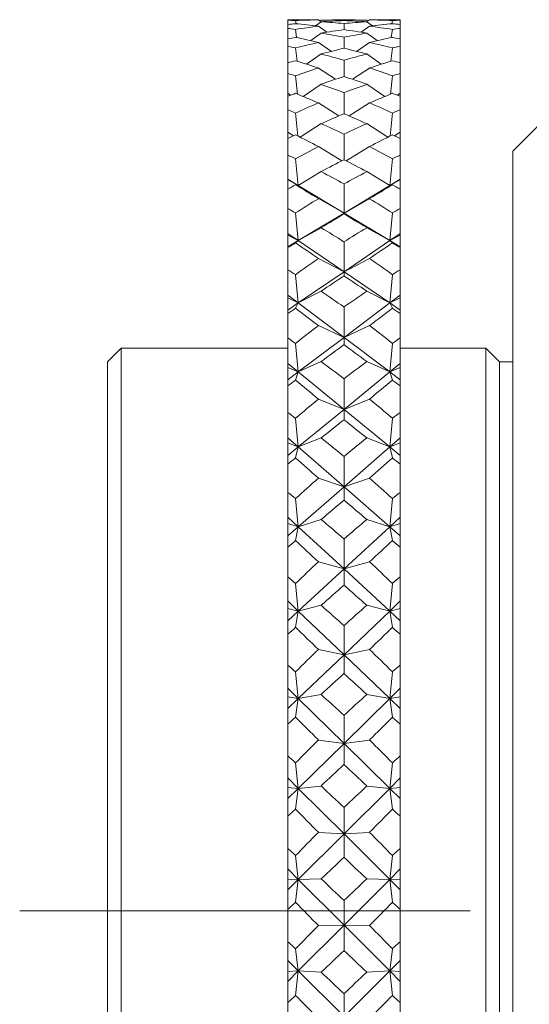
# Model space of a CAD drawing. Header units: inches. Extents: x 1.1 to 19.5, y 1.4 to 16.5.
# Tile 23 of 26: x 14.654 to 15.22, y 9.112 to 10.206. Entities that reach past the tile are written whole.
import ezdxf

# ---------------------------------------------------------------- set-up
doc = ezdxf.new("R2010")
doc.units = ezdxf.units.IN
doc.header["$MEASUREMENT"] = 0
doc.linetypes.add('CENTERX2', pattern=[0.8, 0.5, -0.1, 0.1, -0.1])
doc.layers.add('SLD-0', color=7, linetype='Continuous')

msp = doc.modelspace()

# ---------------------------------------------------------------- linework, layer by layer
at = {"color": 7, "linetype": 'Continuous', "lineweight": 15}
for p, q in [((14.9697, 10.2057), (14.9518, 10.2057)), ((14.9518, 10.2057), (14.9518, 10.2051)), ((14.9518, 10.2004), (14.9518, 10.2051)), ((14.9518, 10.2004), (14.9518, 10.1961)), ((14.9518, 10.1844), (14.9518, 10.1961)), ((14.9611, 10.2012), (14.9605, 10.2048)), ((14.9888, 10.2034), (14.9826, 10.1988)), ((14.9891, 10.2034), (14.986, 10.2056)), ((14.9953, 10.1919), (14.986, 10.1984)), ((14.9888, 10.2051), (14.9878, 10.2043)), ((15.0143, 10.2047), (15.0143, 10.2056)), ((15.0143, 10.1947), (15.0143, 10.2014)), ((15.0332, 10.1919), (15.0425, 10.1984)), ((15.0394, 10.2034), (15.0425, 10.2056)), ((15.0407, 10.2043), (15.0397, 10.2051)), ((15.0459, 10.1988), (15.0397, 10.2034)), ((15.0768, 10.2057), (15.0588, 10.2057)), ((15.068, 10.2048), (15.0674, 10.2012)), ((15.0768, 10.2057), (15.0768, 10.2051)), ((15.0768, 10.2004), (15.0768, 10.2051)), ((15.0768, 10.2004), (15.0768, 10.1961)), ((15.0768, 10.1844), (15.0768, 10.1961)), ((14.9617, 10.1858), (14.9605, 10.195)), ((14.9888, 10.1908), (14.9773, 10.1825)), ((15.0143, 10.1739), (15.0143, 10.1864)), ((15.0512, 10.1825), (15.0397, 10.1908)), ((15.068, 10.195), (15.0668, 10.1858)), ((14.9518, 10.1844), (14.9518, 10.1763)), ((14.9518, 10.1577), (14.9518, 10.1763)), ((14.9623, 10.1596), (14.9605, 10.1744)), ((15.0005, 10.1705), (14.986, 10.1805)), ((15.028, 10.1705), (15.0425, 10.1805)), ((15.068, 10.1744), (15.0662, 10.1596)), ((15.0768, 10.1844), (15.0768, 10.1763)), ((15.0768, 10.1577), (15.0768, 10.1763)), ((14.9888, 10.1676), (14.9728, 10.1563)), ((15.0557, 10.1563), (15.0397, 10.1676)), ((14.9518, 10.1577), (14.9518, 10.146)), ((15.0048, 10.1395), (14.986, 10.152)), ((15.0143, 10.1427), (15.0143, 10.1607)), ((15.0237, 10.1395), (15.0425, 10.152)), ((15.0768, 10.1577), (15.0768, 10.146)), ((14.9518, 10.124), (14.9518, 10.146)), ((14.9627, 10.123), (14.9605, 10.1433)), ((15.068, 10.1433), (15.0658, 10.123)), ((15.0768, 10.124), (15.0768, 10.146)), ((14.9888, 10.1339), (14.969, 10.1204)), ((15.0595, 10.1204), (15.0397, 10.1339)), ((14.9518, 10.124), (14.955, 10.1219)), ((14.9518, 10.1208), (14.9518, 10.124)), ((14.9518, 10.1208), (14.9518, 10.1056)), ((15.0143, 10.1013), (15.0143, 10.1247)), ((15.0735, 10.1219), (15.0768, 10.124)), ((15.0768, 10.1208), (15.0768, 10.124)), ((15.0768, 10.1208), (15.0768, 10.1056)), ((15.0086, 10.0988), (14.986, 10.1133)), ((15.0199, 10.0988), (15.0425, 10.1133)), ((14.9518, 10.0808), (14.9518, 10.1056)), ((14.9631, 10.0764), (14.9605, 10.1021)), ((15.068, 10.1021), (15.0654, 10.0764)), ((15.0768, 10.0808), (15.0768, 10.1056)), ((14.9888, 10.0902), (14.9656, 10.0752)), ((15.0629, 10.0752), (15.0397, 10.0902)), ((15.233, 10.0907), (15.2018, 10.0595)), ((14.9518, 10.0808), (14.9583, 10.0768)), ((14.9518, 10.0739), (14.9518, 10.0808)), ((15.0143, 10.0501), (15.0143, 10.0787)), ((15.0702, 10.0768), (15.0768, 10.0808)), ((15.0768, 10.0739), (15.0768, 10.0808)), ((14.9518, 10.0739), (14.9518, 10.0553)), ((15.012, 10.049), (14.986, 10.0647)), ((15.0165, 10.049), (15.0425, 10.0647)), ((15.0768, 10.0739), (15.0768, 10.0553)), ((14.9518, 10.0285), (14.9518, 10.0553)), ((15.0768, 10.0285), (15.0768, 10.0553)), ((15.2018, 8.372), (15.2018, 10.0595)), ((14.9634, 10.0214), (14.9605, 10.0511)), ((15.068, 10.0511), (15.0651, 10.0214)), ((14.9888, 10.0369), (14.9634, 10.0214)), ((15.0651, 10.0214), (15.0397, 10.0369)), ((14.9518, 10.0285), (14.9634, 10.0214)), ((14.9518, 10.0281), (14.9518, 10.0285)), ((14.9518, 10.0281), (14.9634, 10.0214)), ((14.9518, 10.0176), (14.9518, 10.0281)), ((14.9634, 10.0214), (14.9605, 10.0222)), ((14.9634, 10.0214), (15.0143, 9.9909)), ((15.0143, 9.9909), (15.0143, 10.0232)), ((15.0651, 10.0214), (15.0143, 9.9909)), ((15.0768, 10.0285), (15.0651, 10.0214)), ((15.0651, 10.0214), (15.0768, 10.0281)), ((15.068, 10.0222), (15.0651, 10.0214)), ((15.0768, 10.0281), (15.0768, 10.0285)), ((15.0768, 10.0176), (15.0768, 10.0281)), ((14.9518, 10.0176), (14.9518, 9.9959)), ((15.0768, 10.0176), (15.0768, 9.9959)), ((15.0143, 9.9909), (14.986, 10.0069)), ((15.0143, 9.9909), (15.0425, 10.0069)), ((14.9518, 9.9683), (14.9518, 9.9959)), ((14.9634, 9.9603), (14.9605, 9.991)), ((14.9634, 9.9603), (15.0143, 9.9909)), ((15.0143, 9.9909), (15.0143, 9.9899)), ((15.0651, 9.9603), (15.0143, 9.9909)), ((15.068, 9.991), (15.0651, 9.9603)), ((15.0768, 9.9683), (15.0768, 9.9959)), ((14.9518, 9.9683), (14.9634, 9.9603)), ((14.9518, 9.9664), (14.9518, 9.9683)), ((14.9518, 9.9664), (14.9634, 9.9603)), ((14.9518, 9.9533), (14.9518, 9.9664)), ((14.9888, 9.9746), (14.9634, 9.9603)), ((15.0651, 9.9603), (15.0397, 9.9746)), ((15.0768, 9.9683), (15.0651, 9.9603)), ((15.0651, 9.9603), (15.0768, 9.9664)), ((15.0768, 9.9664), (15.0768, 9.9683)), ((15.0768, 9.9533), (15.0768, 9.9664)), ((14.9518, 9.9533), (14.9634, 9.9603)), ((14.9634, 9.9603), (14.9605, 9.9577)), ((14.9634, 9.9603), (15.0143, 9.9257)), ((15.0651, 9.9603), (15.0143, 9.9257)), ((15.0143, 9.9257), (15.0143, 9.9589)), ((15.068, 9.9577), (15.0651, 9.9603)), ((15.0768, 9.9533), (15.0651, 9.9603)), ((14.9518, 9.9525), (14.9518, 9.9533)), ((14.9518, 9.9525), (14.9518, 9.9279)), ((15.0768, 9.9525), (15.0768, 9.9533)), ((15.0768, 9.9525), (15.0768, 9.9279)), ((15.0143, 9.9257), (14.986, 9.9403)), ((15.0143, 9.9257), (15.0425, 9.9403)), ((14.9518, 9.8998), (14.9518, 9.9279)), ((14.9634, 9.8911), (14.9605, 9.9224)), ((14.9634, 9.8911), (15.0143, 9.9257)), ((15.0143, 9.9257), (15.0143, 9.9211)), ((15.0651, 9.8911), (15.0143, 9.9257)), ((15.068, 9.9224), (15.0651, 9.8911)), ((15.0768, 9.8998), (15.0768, 9.9279)), ((14.9888, 9.904), (14.9634, 9.8911)), ((15.0651, 9.8911), (15.0397, 9.904)), ((14.9518, 9.8998), (14.9634, 9.8911)), ((14.9518, 9.8966), (14.9518, 9.8998)), ((14.9518, 9.8966), (14.9634, 9.8911)), ((14.9518, 9.8831), (14.9518, 9.8966)), ((14.9518, 9.8831), (14.9634, 9.8911)), ((14.9634, 9.8911), (14.9605, 9.8852)), ((14.9634, 9.8911), (15.0143, 9.8527)), ((15.0651, 9.8911), (15.0143, 9.8527)), ((15.0768, 9.8998), (15.0651, 9.8911)), ((15.0651, 9.8911), (15.0768, 9.8966)), ((15.068, 9.8852), (15.0651, 9.8911)), ((15.0768, 9.8831), (15.0651, 9.8911)), ((15.0768, 9.8966), (15.0768, 9.8998)), ((15.0768, 9.8831), (15.0768, 9.8966)), ((14.9518, 9.8793), (14.9518, 9.8831)), ((14.9518, 9.8793), (14.9518, 9.8522)), ((15.0143, 9.8527), (15.0143, 9.8865)), ((15.0768, 9.8793), (15.0768, 9.8831)), ((15.0768, 9.8793), (15.0768, 9.8522)), ((15.0143, 9.8527), (14.986, 9.8658)), ((15.0143, 9.8527), (15.0425, 9.8658)), ((14.9518, 9.8239), (14.9518, 9.8522)), ((14.9634, 9.8144), (14.9605, 9.8461)), ((14.9634, 9.8144), (15.0143, 9.8527)), ((15.0143, 9.8527), (15.0143, 9.8447)), ((15.0651, 9.8144), (15.0143, 9.8527)), ((15.068, 9.8461), (15.0651, 9.8144)), ((15.0768, 9.8239), (15.0768, 9.8522)), ((14.7668, 9.8407), (14.7518, 9.8257)), ((14.9518, 9.8407), (14.7668, 9.8407)), ((14.7668, 9.8407), (14.7668, 8.5907)), ((15.1718, 9.8407), (15.0768, 9.8407)), ((15.1868, 9.8257), (15.1718, 9.8407)), ((15.1718, 8.5907), (15.1718, 9.8407)), ((14.7518, 8.6057), (14.7518, 9.8257)), ((14.9518, 9.8239), (14.9634, 9.8144)), ((14.9518, 9.8193), (14.9518, 9.8239)), ((14.9888, 9.8259), (14.9634, 9.8144)), ((15.0651, 9.8144), (15.0397, 9.8259)), ((15.0768, 9.8239), (15.0651, 9.8144)), ((15.0768, 9.8193), (15.0768, 9.8239)), ((15.2018, 9.8257), (15.1868, 9.8257)), ((15.1868, 8.6057), (15.1868, 9.8257)), ((14.9518, 9.8193), (14.9634, 9.8144)), ((14.9518, 9.8056), (14.9518, 9.8193)), ((14.9518, 9.8056), (14.9634, 9.8144)), ((14.9634, 9.8144), (14.9605, 9.8053)), ((14.9634, 9.8144), (15.0143, 9.7728)), ((15.0651, 9.8144), (15.0143, 9.7728)), ((15.0651, 9.8144), (15.0768, 9.8193)), ((15.068, 9.8053), (15.0651, 9.8144)), ((15.0768, 9.8056), (15.0651, 9.8144)), ((15.0768, 9.8056), (15.0768, 9.8193)), ((14.9518, 9.7989), (14.9518, 9.8056)), ((15.0143, 9.7728), (15.0143, 9.8067)), ((15.0768, 9.7989), (15.0768, 9.8056)), ((14.9518, 9.7989), (14.9518, 9.7694)), ((15.0768, 9.7989), (15.0768, 9.7694)), ((15.0143, 9.7728), (14.986, 9.7842)), ((15.0143, 9.7728), (15.0425, 9.7842)), ((14.9518, 9.7413), (14.9518, 9.7694)), ((14.9634, 9.7311), (15.0143, 9.7728)), ((15.0143, 9.7728), (15.0143, 9.7613)), ((15.0651, 9.7311), (15.0143, 9.7728)), ((15.0768, 9.7413), (15.0768, 9.7694)), ((14.9634, 9.7311), (14.9605, 9.7628)), ((15.068, 9.7628), (15.0651, 9.7311)), ((14.9518, 9.7413), (14.9634, 9.7311)), ((14.9518, 9.7354), (14.9518, 9.7413)), ((14.9888, 9.741), (14.9634, 9.7311)), ((15.0651, 9.7311), (15.0397, 9.741)), ((15.0768, 9.7413), (15.0651, 9.7311)), ((15.0768, 9.7354), (15.0768, 9.7413)), ((14.9518, 9.7354), (14.9634, 9.7311)), ((14.9518, 9.7216), (14.9518, 9.7354)), ((14.9518, 9.7216), (14.9634, 9.7311)), ((14.9634, 9.7311), (14.9605, 9.7189)), ((14.9634, 9.7311), (15.0143, 9.6867)), ((15.0651, 9.7311), (15.0143, 9.6867)), ((15.0651, 9.7311), (15.0768, 9.7354)), ((15.068, 9.7189), (15.0651, 9.7311)), ((15.0768, 9.7216), (15.0651, 9.7311)), ((15.0768, 9.7216), (15.0768, 9.7354)), ((14.9518, 9.7121), (14.9518, 9.7216)), ((15.0143, 9.6867), (15.0143, 9.7205)), ((15.0768, 9.7121), (15.0768, 9.7216)), ((14.9518, 9.7121), (14.9518, 9.6806)), ((15.0768, 9.7121), (15.0768, 9.6806)), ((15.0143, 9.6867), (14.986, 9.6964)), ((15.0143, 9.6867), (15.0425, 9.6964)), ((14.9634, 9.6423), (15.0143, 9.6867)), ((15.0143, 9.6867), (15.0143, 9.672)), ((15.0651, 9.6423), (15.0143, 9.6867)), ((14.9518, 9.653), (14.9518, 9.6806)), ((14.9634, 9.6423), (14.9605, 9.6736)), ((15.068, 9.6736), (15.0651, 9.6423)), ((15.0768, 9.653), (15.0768, 9.6806)), ((14.9518, 9.653), (14.9634, 9.6423)), ((14.9518, 9.6458), (14.9518, 9.653)), ((14.9888, 9.6505), (14.9634, 9.6423)), ((15.0651, 9.6423), (15.0397, 9.6505)), ((15.0768, 9.653), (15.0651, 9.6423)), ((15.0768, 9.6458), (15.0768, 9.653)), ((14.9518, 9.6458), (14.9634, 9.6423)), ((14.9518, 9.6321), (14.9518, 9.6458)), ((14.9518, 9.6321), (14.9634, 9.6423)), ((14.9634, 9.6423), (14.9605, 9.627)), ((14.9634, 9.6423), (15.0143, 9.5955)), ((15.0651, 9.6423), (15.0143, 9.5955)), ((15.0651, 9.6423), (15.0768, 9.6458)), ((15.068, 9.627), (15.0651, 9.6423)), ((15.0768, 9.6321), (15.0651, 9.6423)), ((15.0768, 9.6321), (15.0768, 9.6458)), ((14.9518, 9.6198), (14.9518, 9.6321)), ((15.0143, 9.5955), (15.0143, 9.6287)), ((15.0768, 9.6198), (15.0768, 9.6321)), ((14.9518, 9.6198), (14.9518, 9.5867)), ((15.0768, 9.6198), (15.0768, 9.5867)), ((14.9634, 9.5487), (15.0143, 9.5955)), ((15.0143, 9.5955), (14.986, 9.6033)), ((15.0143, 9.5955), (15.0425, 9.6033)), ((15.0143, 9.5955), (15.0143, 9.5776)), ((15.0651, 9.5487), (15.0143, 9.5955)), ((14.9518, 9.5599), (14.9518, 9.5867)), ((15.0768, 9.5599), (15.0768, 9.5867)), ((14.9634, 9.5487), (14.9605, 9.5793)), ((15.068, 9.5793), (15.0651, 9.5487)), ((14.9518, 9.5599), (14.9634, 9.5487)), ((14.9518, 9.5514), (14.9518, 9.5599)), ((14.9518, 9.5514), (14.9634, 9.5487)), ((14.9518, 9.538), (14.9518, 9.5514)), ((14.9888, 9.5551), (14.9634, 9.5487)), ((15.0651, 9.5487), (15.0397, 9.5551)), ((15.0768, 9.5599), (15.0651, 9.5487)), ((15.0651, 9.5487), (15.0768, 9.5514)), ((15.0768, 9.5514), (15.0768, 9.5599)), ((15.0768, 9.538), (15.0768, 9.5514)), ((14.9518, 9.538), (14.9634, 9.5487)), ((14.9634, 9.5487), (14.9605, 9.5306)), ((14.9634, 9.5487), (15.0143, 9.5001)), ((15.0651, 9.5487), (15.0143, 9.5001)), ((15.068, 9.5306), (15.0651, 9.5487)), ((15.0768, 9.538), (15.0651, 9.5487)), ((14.9518, 9.5231), (14.9518, 9.538)), ((15.0143, 9.5001), (15.0143, 9.5324)), ((15.0768, 9.5231), (15.0768, 9.538)), ((14.9518, 9.5231), (14.9518, 9.4887)), ((15.0768, 9.5231), (15.0768, 9.4887)), ((14.9634, 9.4515), (15.0143, 9.5001)), ((15.0143, 9.5001), (14.986, 9.506)), ((15.0143, 9.5001), (15.0425, 9.506)), ((15.0143, 9.5001), (15.0143, 9.4793)), ((15.0651, 9.4515), (15.0143, 9.5001)), ((14.9518, 9.463), (14.9518, 9.4887)), ((15.0768, 9.463), (15.0768, 9.4887)), ((14.9634, 9.4515), (14.9605, 9.4811)), ((15.068, 9.4811), (15.0651, 9.4515)), ((14.9518, 9.463), (14.9634, 9.4515)), ((14.9518, 9.4534), (14.9518, 9.463)), ((15.0768, 9.463), (15.0651, 9.4515)), ((15.0768, 9.4534), (15.0768, 9.463)), ((14.9518, 9.4534), (14.9634, 9.4515)), ((14.9518, 9.4404), (14.9518, 9.4534)), ((14.9888, 9.456), (14.9634, 9.4515)), ((15.0651, 9.4515), (15.0397, 9.456)), ((15.0651, 9.4515), (15.0768, 9.4534)), ((15.0768, 9.4404), (15.0768, 9.4534)), ((14.9518, 9.4404), (14.9634, 9.4515)), ((14.9634, 9.4515), (14.9605, 9.4308)), ((14.9634, 9.4515), (15.0143, 9.4016)), ((15.0651, 9.4515), (15.0143, 9.4016)), ((15.068, 9.4308), (15.0651, 9.4515)), ((15.0768, 9.4404), (15.0651, 9.4515)), ((14.9518, 9.4231), (14.9518, 9.4404)), ((15.0143, 9.4016), (15.0143, 9.4326)), ((15.0768, 9.4231), (15.0768, 9.4404)), ((14.9518, 9.4231), (14.9518, 9.3877)), ((15.0768, 9.4231), (15.0768, 9.3877)), ((14.9634, 9.3517), (15.0143, 9.4016)), ((15.0143, 9.4016), (14.986, 9.4054)), ((15.0143, 9.4016), (15.0425, 9.4054)), ((15.0143, 9.4016), (15.0143, 9.3781)), ((15.0651, 9.3517), (15.0143, 9.4016)), ((14.9518, 9.3633), (14.9518, 9.3877)), ((15.0768, 9.3633), (15.0768, 9.3877)), ((14.9634, 9.3517), (14.9605, 9.38)), ((15.068, 9.38), (15.0651, 9.3517)), ((14.9518, 9.3633), (14.9634, 9.3517)), ((14.9518, 9.3528), (14.9518, 9.3633)), ((14.9888, 9.3543), (14.9634, 9.3517)), ((15.0651, 9.3517), (15.0397, 9.3543)), ((15.0768, 9.3633), (15.0651, 9.3517)), ((15.0768, 9.3528), (15.0768, 9.3633)), ((14.9518, 9.3528), (14.9634, 9.3517)), ((14.9518, 9.3403), (14.9518, 9.3528)), ((14.9518, 9.3403), (14.9634, 9.3517)), ((14.9634, 9.3517), (14.9605, 9.3286)), ((14.9634, 9.3517), (15.0143, 9.3011)), ((15.0651, 9.3517), (15.0143, 9.3011)), ((15.0651, 9.3517), (15.0768, 9.3528)), ((15.068, 9.3286), (15.0651, 9.3517)), ((15.0768, 9.3403), (15.0651, 9.3517)), ((15.0768, 9.3403), (15.0768, 9.3528)), ((14.9518, 9.3208), (14.9518, 9.3403)), ((15.0768, 9.3208), (15.0768, 9.3403)), ((14.9518, 9.3208), (14.9518, 9.2849)), ((15.0143, 9.3011), (15.0143, 9.3304)), ((15.0768, 9.3208), (15.0768, 9.2849)), ((14.9634, 9.2504), (15.0143, 9.3011)), ((15.0143, 9.3011), (14.986, 9.3028)), ((15.0143, 9.3011), (15.0425, 9.3028)), ((15.0143, 9.3011), (15.0143, 9.2752)), ((15.0651, 9.2504), (15.0143, 9.3011)), ((14.9518, 9.2621), (14.9518, 9.2849)), ((14.9634, 9.2504), (14.9605, 9.277)), ((15.068, 9.277), (15.0651, 9.2504)), ((15.0768, 9.2621), (15.0768, 9.2849)), ((14.9518, 9.2621), (14.9634, 9.2504)), ((14.9518, 9.2507), (14.9518, 9.2621)), ((15.0768, 9.2621), (15.0651, 9.2504)), ((15.0768, 9.2507), (15.0768, 9.2621)), ((14.9518, 9.2507), (14.9634, 9.2504)), ((14.9518, 9.2388), (14.9518, 9.2507)), ((14.9518, 9.2388), (14.9634, 9.2504)), ((14.9634, 9.2504), (14.9605, 9.2252)), ((14.9888, 9.2511), (14.9634, 9.2504)), ((14.9634, 9.2504), (15.0143, 9.1996)), ((15.0651, 9.2504), (15.0143, 9.1996)), ((15.0651, 9.2504), (15.0397, 9.2511)), ((15.0651, 9.2504), (15.0768, 9.2507)), ((15.068, 9.2252), (15.0651, 9.2504)), ((15.0768, 9.2388), (15.0651, 9.2504)), ((15.0768, 9.2388), (15.0768, 9.2507)), ((14.9518, 9.2173), (14.9518, 9.2388)), ((15.0768, 9.2173), (15.0768, 9.2388)), ((15.0143, 9.1996), (15.0143, 9.227)), ((14.9518, 9.2173), (14.9518, 9.1813)), ((15.0768, 9.2173), (15.0768, 9.1813)), ((14.9634, 9.1488), (15.0143, 9.1996)), ((15.0143, 9.1996), (14.986, 9.1993)), ((15.0143, 9.1996), (15.0425, 9.1993)), ((15.0651, 9.1488), (15.0143, 9.1996)), ((15.0143, 9.1996), (15.0143, 9.1716)), ((14.9518, 9.1604), (14.9518, 9.1813)), ((15.0768, 9.1604), (15.0768, 9.1813)), ((14.9634, 9.1488), (14.9605, 9.1734)), ((15.068, 9.1734), (15.0651, 9.1488)), ((14.9518, 9.1604), (14.9634, 9.1488)), ((14.9518, 9.1482), (14.9518, 9.1604)), ((15.0768, 9.1604), (15.0651, 9.1488)), ((15.0768, 9.1482), (15.0768, 9.1604)), ((14.9518, 9.1371), (14.9634, 9.1488)), ((14.9518, 9.1482), (14.9634, 9.1488)), ((14.9518, 9.1371), (14.9518, 9.1482)), ((14.9634, 9.1488), (14.9605, 9.1217)), ((14.9888, 9.1475), (14.9634, 9.1488)), ((14.9634, 9.1488), (15.0143, 9.0983)), ((15.0651, 9.1488), (15.0143, 9.0983)), ((15.0651, 9.1488), (15.0397, 9.1475)), ((15.068, 9.1217), (15.0651, 9.1488)), ((15.0768, 9.1371), (15.0651, 9.1488)), ((15.0651, 9.1488), (15.0768, 9.1482)), ((15.0768, 9.1371), (15.0768, 9.1482)), ((14.9518, 9.1138), (14.9518, 9.1371)), ((15.0768, 9.1138), (15.0768, 9.1371)), ((14.9518, 9.1138), (14.9518, 9.078)), ((15.0143, 9.0983), (15.0143, 9.1235)), ((15.0768, 9.1138), (15.0768, 9.078))]:
    msp.add_line(p, q, dxfattribs=at)
for centre, major_axis, ratio, start_param, end_param in [((13.6425, 9.2157), (1.694, 0.8274), 0.320911, 0.538557, 0.54653), ((13.6425, 9.2157), (1.6991, 0.8854), 0.260688, 0.559013, 0.566986), ((13.6425, 9.2157), (1.6912, 0.7724), 0.366167, 0.52833, 0.536303), ((16.386, 9.2157), (1.6978, -0.8728), 0.275208, 2.666656, 2.692829), ((16.386, 9.2157), (1.7033, -0.9199), 0.214858, 2.641631, 2.667805), ((16.386, 9.2157), (1.694, -0.8274), 0.320911, 2.681582, 2.707756), ((16.386, 9.2157), (1.6991, -0.8854), 0.260688, 2.661126, 2.677719), ((13.6425, 9.2157), (1.6978, 0.8728), 0.275208, 0.502955, 0.527297), ((13.6425, 9.2157), (1.6991, 0.8854), 0.260688, 0.508485, 0.532826), ((13.6425, 9.2157), (1.694, 0.8274), 0.320911, 0.488029, 0.51237), ((16.386, 9.2157), (1.6978, -0.8728), 0.275208, 2.614296, 2.638637), ((16.386, 9.2157), (1.6991, -0.8854), 0.260688, 2.608766, 2.633108), ((16.386, 9.2157), (1.694, -0.8274), 0.320911, 2.629222, 2.653564), ((13.6425, 9.2157), (1.6991, 0.8854), 0.260688, 0.463873, 0.480466), ((13.6425, 9.2157), (1.6978, 0.8728), 0.275208, 0.448763, 0.474937), ((13.6425, 9.2157), (1.7033, 0.9199), 0.214858, 0.473788, 0.499961), ((13.6425, 9.2157), (1.694, 0.8274), 0.320911, 0.433837, 0.46001), ((16.386, 9.2157), (1.694, -0.8274), 0.320911, 2.595063, 2.603036), ((16.386, 9.2157), (1.6991, -0.8854), 0.260688, 2.574607, 2.58258), ((16.386, 9.2157), (1.6912, -0.7724), 0.366167, 2.60529, 2.613263), ((13.6425, 9.2157), (1.7033, 0.9199), 0.214858, 0.578508, 0.586481), ((16.386, 9.2157), (1.7072, -0.947), 0.169107, 2.619639, 2.645813), ((13.6425, 9.2157), (1.7033, 0.9199), 0.214858, 0.52798, 0.552321), ((13.6425, 9.2157), (1.6912, 0.7724), 0.366167, 0.477802, 0.502143), ((16.386, 9.2157), (1.7033, -0.9199), 0.214858, 2.589271, 2.613613), ((16.386, 9.2157), (1.6912, -0.7724), 0.366167, 2.639449, 2.66379), ((13.6425, 9.2157), (1.7072, 0.947), 0.169107, 0.49578, 0.521953), ((16.386, 9.2157), (1.7033, -0.9199), 0.214858, 2.555112, 2.563085), ((13.6425, 9.2157), (1.69, 0.7063), 0.410444, 0.524137, 0.53211), ((16.386, 9.2157), (1.6912, -0.7724), 0.366167, 2.691809, 2.717982), ((13.6425, 9.2157), (1.7072, 0.947), 0.169107, 0.549972, 0.574313), ((16.386, 9.2157), (1.7072, -0.947), 0.169107, 2.567279, 2.591621), ((13.6425, 9.2157), (1.6912, 0.7724), 0.366167, 0.42361, 0.449784), ((16.386, 9.2157), (1.69, -0.7063), 0.410444, 2.609483, 2.617456), ((13.6425, 9.2157), (1.69, 0.7063), 0.410444, 0.473609, 0.49795), ((16.386, 9.2157), (1.69, -0.7063), 0.410444, 2.643643, 2.667984), ((13.6425, 9.2157), (1.7072, 0.947), 0.169107, 0.6005, 0.608473), ((16.386, 9.2157), (1.7106, -0.9672), 0.123486, 2.595822, 2.621996), ((16.386, 9.2157), (1.69, -0.7063), 0.410444, 2.696002, 2.722176), ((13.6425, 9.2157), (1.7106, 0.9672), 0.123486, 0.519597, 0.54577), ((13.6425, 9.2157), (1.69, 0.7063), 0.410444, 0.419417, 0.44559), ((16.386, 9.2157), (1.7072, -0.947), 0.169107, 2.53312, 2.541093), ((13.6425, 9.2157), (1.691, 0.6273), 0.452894, 0.527564, 0.535537), ((13.6425, 9.2157), (1.7106, 0.9672), 0.123486, 0.573789, 0.59813), ((16.386, 9.2157), (1.7106, -0.9672), 0.123486, 2.543463, 2.567804), ((16.386, 9.2157), (1.691, -0.6273), 0.452894, 2.606056, 2.614029), ((13.6425, 9.2157), (1.691, 0.6273), 0.452894, 0.477036, 0.501377), ((16.386, 9.2157), (1.691, -0.6273), 0.452894, 2.640216, 2.664557), ((13.6425, 9.2157), (1.7106, 0.9672), 0.123486, 0.624317, 0.63229), ((16.386, 9.2157), (1.713, -0.9809), 0.077997, 2.570747, 2.596921), ((13.6425, 9.2157), (1.713, 0.9809), 0.077997, 0.544672, 0.570845), ((16.386, 9.2157), (1.7106, -0.9672), 0.123486, 2.509303, 2.517276), ((16.386, 9.2157), (1.691, -0.6273), 0.452894, 2.692575, 2.718749), ((13.6425, 9.2157), (1.691, 0.6273), 0.452894, 0.422844, 0.449017), ((13.6425, 9.2157), (1.6945, 0.5332), 0.492245, 0.540346, 0.548319), ((13.6425, 9.2157), (1.713, 0.9809), 0.077997, 0.598864, 0.623205), ((16.386, 9.2157), (1.713, -0.9809), 0.077997, 2.518387, 2.542729), ((16.386, 9.2157), (1.6945, -0.5332), 0.492245, 2.593274, 2.601247), ((13.6425, 9.2157), (1.6945, 0.5332), 0.492245, 0.489818, 0.514159), ((16.386, 9.2157), (1.6945, -0.5332), 0.492245, 2.627434, 2.651775), ((13.6425, 9.2157), (1.713, 0.9809), 0.077997, 0.649392, 0.657365), ((16.386, 9.2157), (1.7144, -0.9884), 0.032604, 2.544908, 2.571082), ((13.6425, 9.2157), (1.7144, 0.9884), 0.032604, 0.570511, 0.596684), ((16.386, 9.2157), (1.713, -0.9809), 0.077997, 2.484228, 2.492201), ((16.386, 9.2157), (1.6945, -0.5332), 0.492245, 2.679793, 2.705967), ((13.6425, 9.2157), (1.6945, 0.5332), 0.492245, 0.435626, 0.461799), ((13.6425, 9.2157), (1.7003, 0.422), 0.526703, 0.564023, 0.571996), ((16.386, 9.2157), (1.7003, -0.422), 0.526703, 2.569597, 2.577569), ((13.6425, 9.2157), (1.7144, 0.9884), 0.032604, 0.624703, 0.649044), ((16.386, 9.2157), (1.7144, -0.9884), 0.032604, 2.492548, 2.51689), ((13.6425, 9.2157), (1.7003, 0.422), 0.526703, 0.513495, 0.537837), ((16.386, 9.2157), (1.7003, -0.422), 0.526703, 2.603756, 2.628097), ((13.6425, 9.2157), (1.7144, 0.9884), 0.032604, 0.675231, 0.683204), ((16.386, 9.2157), (1.7147, -0.9898), 0.012745, 3.738255, 3.764429), ((13.6425, 9.2157), (1.7147, 0.9898), 0.012745, 5.660349, 5.686523), ((16.386, 9.2157), (1.7144, -0.9884), 0.032604, 2.458389, 2.466362), ((16.386, 9.2157), (1.7003, -0.422), 0.526703, 2.656116, 2.682289), ((13.6425, 9.2157), (1.7003, 0.422), 0.526703, 0.459303, 0.485477), ((13.6425, 9.2157), (1.707, 0.293), 0.553967, 0.599215, 0.607188), ((13.6425, 9.2157), (1.7147, 0.9898), 0.012745, 5.607989, 5.632331), ((16.386, 9.2157), (1.7147, -0.9898), 0.012745, 3.792447, 3.816789), ((16.386, 9.2157), (1.707, -0.293), 0.553967, 2.534404, 2.542377), ((13.6425, 9.2157), (1.707, 0.293), 0.553967, 0.548688, 0.573029), ((16.386, 9.2157), (1.707, -0.293), 0.553967, 2.568564, 2.592905), ((13.6425, 9.2157), (1.7147, 0.9898), 0.012745, 5.57383, 5.581803), ((16.386, 9.2157), (1.7138, -0.985), 0.058111, 3.764285, 3.790459), ((13.6425, 9.2157), (1.7138, 0.985), 0.058111, 5.634319, 5.660493), ((16.386, 9.2157), (1.7147, -0.9898), 0.012745, 3.842975, 3.850948), ((16.386, 9.2157), (1.707, -0.293), 0.553967, 2.620924, 2.647097), ((13.6425, 9.2157), (1.707, 0.293), 0.553967, 0.494496, 0.520669), ((13.6425, 9.2157), (1.7126, 0.1484), 0.571529, 0.644552, 0.652525), ((16.386, 9.2157), (1.7126, -0.1484), 0.571529, 2.489068, 2.497041), ((13.6425, 9.2157), (1.7138, 0.985), 0.058111, 5.581959, 5.606301), ((16.386, 9.2157), (1.7138, -0.985), 0.058111, 3.818477, 3.842819), ((13.6425, 9.2157), (1.7126, 0.1484), 0.571529, 0.594024, 0.618366), ((16.386, 9.2157), (1.7126, -0.1484), 0.571529, 2.523227, 2.547568), ((13.6425, 9.2157), (1.7138, 0.985), 0.058111, 5.5478, 5.555773), ((16.386, 9.2157), (1.7118, -0.974), 0.103552, 3.789753, 3.815926), ((13.6425, 9.2157), (1.7118, 0.974), 0.103552, 5.608852, 5.635025), ((16.386, 9.2157), (1.7138, -0.985), 0.058111, 3.869005, 3.876978), ((16.386, 9.2157), (1.7126, -0.1484), 0.571529, 2.575587, 2.60176), ((13.6425, 9.2157), (1.7126, 0.1484), 0.571529, 0.539832, 0.566006), ((13.6425, 9.2157), (1.7147, -0.0056), 0.577342, 0.695903, 0.703876), ((16.386, 9.2157), (1.7147, 0.0056), 0.577342, 2.437717, 2.44569), ((13.6425, 9.2157), (1.7118, 0.974), 0.103552, 5.556492, 5.580833), ((16.386, 9.2157), (1.7118, -0.974), 0.103552, 3.843945, 3.868286), ((13.6425, 9.2157), (1.7147, -0.0056), 0.577342, 0.645375, 0.669717), ((16.386, 9.2157), (1.7147, 0.0056), 0.577342, 2.471876, 2.496217), ((13.6425, 9.2157), (1.7118, 0.974), 0.103552, 5.522333, 5.530306), ((16.386, 9.2157), (1.7088, -0.9566), 0.149112, 3.814185, 3.840359), ((13.6425, 9.2157), (1.7088, 0.9566), 0.149112, 5.584419, 5.610593), ((16.386, 9.2157), (1.7118, -0.974), 0.103552, 3.894472, 3.902445), ((16.386, 9.2157), (1.7147, 0.0056), 0.577342, 2.524236, 2.550409), ((13.6425, 9.2157), (1.7147, -0.0056), 0.577342, 0.591183, 0.617357), ((13.6425, 9.2157), (1.7123, -0.1592), 0.570642, 0.747016, 0.754989), ((16.386, 9.2157), (1.7123, 0.1592), 0.570642, 2.386604, 2.394577), ((13.6425, 9.2157), (1.7088, 0.9566), 0.149112, 5.53206, 5.556401), ((16.386, 9.2157), (1.7088, -0.9566), 0.149112, 3.868377, 3.892718), ((13.6425, 9.2157), (1.7123, -0.1592), 0.570642, 0.696488, 0.720829), ((16.386, 9.2157), (1.7123, 0.1592), 0.570642, 2.420763, 2.445105), ((13.6425, 9.2157), (1.7088, 0.9566), 0.149112, 5.4979, 5.505873), ((16.386, 9.2157), (1.7051, -0.9326), 0.19481, 3.837052, 3.863225), ((13.6425, 9.2157), (1.7051, 0.9326), 0.19481, 5.561553, 5.587726), ((16.386, 9.2157), (1.7088, -0.9566), 0.149112, 3.918905, 3.926878), ((16.386, 9.2157), (1.7123, 0.1592), 0.570642, 2.473123, 2.499296), ((13.6425, 9.2157), (1.7123, -0.1592), 0.570642, 0.642296, 0.66847), ((13.6425, 9.2157), (1.7066, -0.3029), 0.552306, 0.791729, 0.799702), ((13.6425, 9.2157), (1.7051, 0.9326), 0.19481, 5.509193, 5.533534), ((16.386, 9.2157), (1.7051, -0.9326), 0.19481, 3.891244, 3.915585), ((16.386, 9.2157), (1.7066, 0.3029), 0.552306, 2.341891, 2.349864), ((13.6425, 9.2157), (1.7066, -0.3029), 0.552306, 0.741201, 0.765542), ((16.386, 9.2157), (1.7066, 0.3029), 0.552306, 2.37605, 2.400392), ((13.6425, 9.2157), (1.7051, 0.9326), 0.19481, 5.475033, 5.483006), ((16.386, 9.2157), (1.701, -0.9014), 0.240616, 3.857731, 3.883905), ((13.6425, 9.2157), (1.701, 0.9014), 0.240616, 5.540873, 5.567047), ((16.386, 9.2157), (1.7051, -0.9326), 0.19481, 3.941772, 3.949745), ((16.386, 9.2157), (1.7066, 0.3029), 0.552306, 2.42841, 2.454583), ((13.6425, 9.2157), (1.7066, -0.3029), 0.552306, 0.687009, 0.713183), ((13.6425, 9.2157), (1.6998, -0.4306), 0.524442, 0.826111, 0.834084), ((16.386, 9.2157), (1.6998, 0.4306), 0.524442, 2.307508, 2.315481), ((13.6425, 9.2157), (1.701, 0.9014), 0.240616, 5.488513, 5.512855), ((16.386, 9.2157), (1.701, -0.9014), 0.240616, 3.911923, 3.936265), ((13.6425, 9.2157), (1.6998, -0.4306), 0.524442, 0.775583, 0.799925), ((16.386, 9.2157), (1.6998, 0.4306), 0.524442, 2.341668, 2.366009), ((13.6425, 9.2157), (1.701, 0.9014), 0.240616, 5.454354, 5.462327), ((16.386, 9.2157), (1.6968, -0.8625), 0.286436, 3.875474, 3.901648), ((13.6425, 9.2157), (1.6968, 0.8625), 0.286436, 5.52313, 5.549304), ((16.386, 9.2157), (1.701, -0.9014), 0.240616, 3.962451, 3.970424), ((16.386, 9.2157), (1.6998, 0.4306), 0.524442, 2.394028, 2.420201), ((13.6425, 9.2157), (1.6998, -0.4306), 0.524442, 0.721391, 0.747565), ((13.6425, 9.2157), (1.6942, -0.5405), 0.489562, 0.84897, 0.856943), ((16.386, 9.2157), (1.6942, 0.5405), 0.489562, 2.284649, 2.292622), ((13.6425, 9.2157), (1.6968, 0.8625), 0.286436, 5.47077, 5.495112), ((16.386, 9.2157), (1.6968, -0.8625), 0.286436, 3.929666, 3.954007), ((13.6425, 9.2157), (1.6942, -0.5405), 0.489562, 0.798443, 0.822784), ((16.386, 9.2157), (1.6942, 0.5405), 0.489562, 2.318809, 2.34315), ((13.6425, 9.2157), (1.6968, 0.8625), 0.286436, 5.436611, 5.444584), ((16.386, 9.2157), (1.6932, -0.8148), 0.332066, 3.889358, 3.915531), ((13.6425, 9.2157), (1.6932, 0.8148), 0.332066, 5.509247, 5.53542), ((16.386, 9.2157), (1.6968, -0.8625), 0.286436, 3.980194, 3.988167), ((16.386, 9.2157), (1.6942, 0.5405), 0.489562, 2.371169, 2.397342), ((13.6425, 9.2157), (1.6942, -0.5405), 0.489562, 0.744251, 0.770424), ((13.6425, 9.2157), (1.6909, -0.6335), 0.449935, 0.861025, 0.868998), ((16.386, 9.2157), (1.6909, 0.6335), 0.449935, 2.272595, 2.280568), ((13.6425, 9.2157), (1.6932, 0.8148), 0.332066, 5.456887, 5.481228), ((16.386, 9.2157), (1.6932, -0.8148), 0.332066, 3.94355, 3.967891), ((13.6425, 9.2157), (1.6909, -0.6335), 0.449935, 0.810497, 0.834838), ((16.386, 9.2157), (1.6909, 0.6335), 0.449935, 2.306754, 2.331096), ((13.6425, 9.2157), (1.6932, 0.8148), 0.332066, 5.422728, 5.430701), ((16.386, 9.2157), (1.6908, -0.7573), 0.377141, 3.898239, 3.924412), ((13.6425, 9.2157), (1.6908, 0.7573), 0.377141, 5.500366, 5.526539), ((16.386, 9.2157), (1.6932, -0.8148), 0.332066, 3.994077, 4.00205), ((16.386, 9.2157), (1.6909, 0.6335), 0.449935, 2.359114, 2.385288), ((13.6425, 9.2157), (1.6909, -0.6335), 0.449935, 0.756305, 0.782478), ((13.6425, 9.2157), (1.6901, -0.7115), 0.407318, 0.863848, 0.871821), ((16.386, 9.2157), (1.6901, 0.7115), 0.407318, 2.269771, 2.277744), ((13.6425, 9.2157), (1.6908, 0.7573), 0.377141, 5.448006, 5.472347), ((16.386, 9.2157), (1.6908, -0.7573), 0.377141, 3.952431, 3.976772), ((13.6425, 9.2157), (1.6901, -0.7115), 0.407318, 0.813321, 0.837662), ((16.386, 9.2157), (1.6901, 0.7115), 0.407318, 2.303931, 2.328272), ((13.6425, 9.2157), (1.6908, 0.7573), 0.377141, 5.413847, 5.42182), ((16.386, 9.2157), (1.6901, -0.6883), 0.421062, 3.900719, 3.926892), ((13.6425, 9.2157), (1.6901, 0.6883), 0.421062, 5.497886, 5.524059), ((16.386, 9.2157), (1.6908, -0.7573), 0.377141, 4.002958, 4.010931), ((16.386, 9.2157), (1.6901, 0.7115), 0.407318, 2.356291, 2.382464), ((13.6425, 9.2157), (1.6901, -0.7115), 0.407318, 0.759129, 0.785302), ((13.6425, 9.2157), (1.6914, -0.7767), 0.362947, 0.859172, 0.867145), ((16.386, 9.2157), (1.6914, 0.7767), 0.362947, 2.274447, 2.28242), ((13.6425, 9.2157), (1.6901, 0.6883), 0.421062, 5.445526, 5.469867), ((16.386, 9.2157), (1.6901, -0.6883), 0.421062, 3.954911, 3.979252), ((13.6425, 9.2157), (1.6914, -0.7767), 0.362947, 0.808645, 0.832986), ((16.386, 9.2157), (1.6914, 0.7767), 0.362947, 2.308607, 2.332948), ((13.6425, 9.2157), (1.6901, 0.6883), 0.421062, 5.411366, 5.419339), ((16.386, 9.2157), (1.6916, -0.6058), 0.462889, 3.895159, 3.921333), ((13.6425, 9.2157), (1.6916, 0.6058), 0.462889, 5.503445, 5.529619), ((16.386, 9.2157), (1.6901, -0.6883), 0.421062, 4.005439, 4.013412)]:
    msp.add_ellipse(centre, major_axis=major_axis, ratio=ratio, start_param=start_param, end_param=end_param, dxfattribs=at)
at = {"layer": 'SLD-0', "color": 7, "linetype": 'CENTERX2', "lineweight": 0}
msp.add_line((14.6542, 9.2157), (19.4729, 9.2157), dxfattribs=at)

doc.saveas('drawing.dxf')
